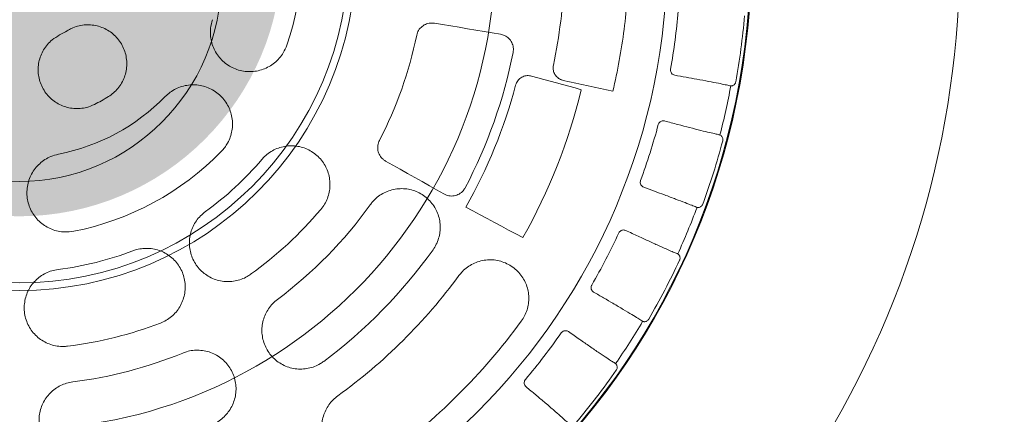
# Model space of a CAD drawing. Header units: centimetres. Extents: x -9388 to 91680, y -1419244 to 50347.
# Tile 160 of 183: x 45138 to 45329, y -689588 to -689512. Entities that reach past the tile are written whole.
import ezdxf

# ---------------------------------------------------------------- set-up
doc = ezdxf.new("R2010")
doc.units = ezdxf.units.CM
doc.linetypes.add('CENTER', pattern=[2, 1.25, -0.25, 0.25, -0.25])
doc.layers.add('! wpusty dachowe_Nr_pióra__1', color=7, linetype='Continuous', lineweight=13)
doc.layers.add('Q_podkład', color=8, linetype='Continuous', lineweight=9)
doc.layers.add('Q_kd_pion', color=7, linetype='CENTER', lineweight=35, true_color=0x34cc00)
doc.layers.add('Q_kd_wpusty', color=7, linetype='Continuous', lineweight=15, true_color=0x009901)

# ---------------------------------------------------------------- blocks, each defined once
blk = doc.blocks.new('PAB.02_RZUT DACHU')
at = {"layer": '! wpusty dachowe_Nr_pióra__1', "color": 8, "linetype": 'Continuous'}
for centre, radius in [((45137.87, -709499.06), 92.35), ((45137.87, -709499.06), 63.93), ((45137.87, -709504.11), 39.2)]:
    blk.add_circle(centre, radius, dxfattribs=at)
blk.add_arc((45137.87, -709499.06), 142.08, 270, 90, dxfattribs=at)
blk = doc.blocks.new('A$C674D9795')
at = {"layer": 'Q_kd_wpusty', "linetype": 'Continuous'}
for p, q in [((8.217, -1.375), (8.057, -1.348)), ((8.217, -1.375), (8.057, -1.348)), ((8.378, -1.402), (8.217, -1.375)), ((8.378, -1.402), (8.217, -1.375)), ((8.538, -1.429), (8.378, -1.402)), ((8.538, -1.429), (8.378, -1.402)), ((8.699, -1.456), (8.538, -1.429)), ((8.699, -1.456), (8.538, -1.429)), ((8.859, -1.483), (8.699, -1.456)), ((8.859, -1.483), (8.699, -1.456)), ((9.019, -1.51), (8.859, -1.483)), ((9.019, -1.51), (8.859, -1.483)), ((9.179, -1.536), (9.019, -1.51)), ((9.179, -1.536), (9.019, -1.51)), ((9.339, -1.563), (9.179, -1.536)), ((9.339, -1.563), (9.179, -1.536)), ((9.941, -2.374), (10.062, -2.408)), ((9.941, -2.374), (10.062, -2.408)), ((10.062, -2.408), (10.182, -2.441)), ((10.062, -2.408), (10.182, -2.441)), ((10.182, -2.441), (10.303, -2.474)), ((10.182, -2.441), (10.303, -2.474)), ((10.303, -2.474), (10.423, -2.507)), ((10.303, -2.474), (10.423, -2.507)), ((10.677, -2.486), (10.557, -2.46)), ((10.677, -2.486), (10.557, -2.46)), ((10.423, -2.507), (10.544, -2.54)), ((10.423, -2.507), (10.544, -2.54)), ((10.544, -2.54), (10.664, -2.573)), ((10.544, -2.54), (10.664, -2.573)), ((10.664, -2.573), (10.784, -2.606)), ((10.664, -2.573), (10.784, -2.606)), ((10.798, -2.513), (10.677, -2.486)), ((10.798, -2.513), (10.677, -2.486)), ((10.784, -2.606), (10.904, -2.639)), ((10.784, -2.606), (10.904, -2.639)), ((10.918, -2.539), (10.798, -2.513)), ((10.918, -2.539), (10.798, -2.513)), ((11.038, -2.565), (10.918, -2.539)), ((11.038, -2.565), (10.918, -2.539)), ((11.158, -2.592), (11.038, -2.565)), ((11.158, -2.592), (11.038, -2.565)), ((11.278, -2.618), (11.158, -2.592)), ((11.278, -2.618), (11.158, -2.592)), ((11.398, -2.645), (11.278, -2.618)), ((11.398, -2.645), (11.278, -2.618)), ((11.518, -2.671), (11.398, -2.645)), ((11.518, -2.671), (11.398, -2.645)), ((7.109, -4.023), (7.251, -4.103)), ((7.109, -4.023), (7.251, -4.103)), ((7.251, -4.103), (7.393, -4.183)), ((7.251, -4.103), (7.393, -4.183)), ((7.393, -4.183), (7.535, -4.263)), ((7.393, -4.183), (7.535, -4.263)), ((7.535, -4.263), (7.676, -4.343)), ((7.535, -4.263), (7.676, -4.343)), ((7.676, -4.343), (7.818, -4.423)), ((7.676, -4.343), (7.818, -4.423)), ((7.818, -4.423), (7.959, -4.503)), ((7.818, -4.423), (7.959, -4.503)), ((7.959, -4.503), (8.1, -4.583)), ((7.959, -4.503), (8.1, -4.583)), ((8.1, -4.583), (8.242, -4.663)), ((8.1, -4.583), (8.242, -4.663)), ((8.805, -4.992), (8.666, -4.918)), ((8.805, -4.992), (8.666, -4.918)), ((8.943, -5.066), (8.805, -4.992)), ((8.943, -5.066), (8.805, -4.992)), ((9.082, -5.141), (8.943, -5.066)), ((9.082, -5.141), (8.943, -5.066)), ((9.22, -5.215), (9.082, -5.141)), ((9.22, -5.215), (9.082, -5.141)), ((9.358, -5.289), (9.22, -5.215)), ((9.358, -5.289), (9.22, -5.215)), ((9.497, -5.363), (9.358, -5.289)), ((9.497, -5.363), (9.358, -5.289)), ((9.635, -5.436), (9.497, -5.363)), ((9.635, -5.436), (9.497, -5.363)), ((9.773, -5.51), (9.635, -5.436)), ((9.773, -5.51), (9.635, -5.436))]:
    blk.add_line(p, q, dxfattribs=at)
for radius in [25, 25, 14.191, 14.191, 12.574, 12.574]:
    blk.add_circle((0, 0), radius, dxfattribs=at)
for radius, start, end in [(18.25, 326.7512, 33.2488), (18.25, 326.7512, 33.2488), (5.49, 341.1563, 15.6079), (5.49, 341.1563, 15.6079), (10.588, 348.2071, 357.5676), (10.588, 348.2071, 357.5676), (12.835, 349.9408, 355.0239), (12.835, 349.9408, 355.0239), (14.124, 349.8629, 355.1018), (14.124, 349.8629, 355.1018), (1.764, 296.5352, 302.0501), (1.764, 296.5352, 302.0501), (7.874, 332.6018, 348.3952), (7.874, 332.6018, 348.3952), (9.774, 332.3131, 348.6839), (9.774, 332.3131, 348.6839), (9.964, 330.4251, 345.1635), (9.964, 330.4251, 345.1635), (11.219, 330.5837, 346.3934), (11.219, 330.5837, 346.3934), (14.042, 345.4941, 349.4706), (14.042, 345.494, 349.4707), (14.042, 345.4941, 349.4706), (14.042, 345.494, 349.4707), (3.966, 281.1563, 315.6079), (3.966, 281.1563, 315.6079), (3.271, 296.5352, 302.0501), (3.271, 296.5352, 302.0501), (12.835, 339.9408, 345.0239), (12.835, 339.9408, 345.0239), (14.124, 339.8629, 345.1018), (14.124, 339.8629, 345.1018), (5.49, 281.1563, 315.6079), (5.49, 281.1563, 315.6079), (6.174, 305.836, 319.7077), (6.174, 305.836, 319.7077), (7.674, 305.836, 319.7077), (7.674, 305.836, 319.7077), (8.374, 306.7606, 324.4132), (8.374, 306.7606, 324.4132), (14.042, 335.4941, 339.4706), (14.042, 335.494, 339.4707), (14.042, 335.4941, 339.4706), (14.042, 335.494, 339.4707), (12.835, 329.9408, 335.0239), (12.835, 329.9408, 335.0239), (6.174, 277.059, 290.9308), (6.174, 277.059, 290.9308), (9.874, 306.7606, 324.4132), (9.874, 306.7606, 324.4132), (14.124, 329.8629, 335.1018), (14.124, 329.8629, 335.1018), (10.574, 305.7909, 323.7909), (10.574, 305.7909, 323.7909), (7.674, 277.059, 290.9308), (7.674, 277.059, 290.9308), (12.074, 305.7909, 323.7909), (12.074, 305.7909, 323.7909), (14.042, 325.4941, 329.4706), (14.042, 325.4941, 329.4706), (14.042, 325.494, 329.4707), (14.042, 325.494, 329.4707), (12.835, 319.9408, 325.0239), (12.835, 319.9408, 325.0239), (8.374, 277.1642, 292.2791), (8.374, 277.1642, 292.2791), (14.124, 319.8629, 325.1018), (14.124, 319.8629, 325.1018)]:
    blk.add_arc((0, 0), radius, start, end, dxfattribs=at)
for points, knots in [([(11.825, -0.251), (11.818, -0.454), (11.803, -0.861), (11.74, -1.469), (11.649, -2.074), (11.562, -2.472), (11.518, -2.671)], [0, 0, 0, 0, 0.249583, 0.499856, 0.749582, 1, 1, 1, 1]), ([(11.825, -0.251), (11.818, -0.454), (11.803, -0.861), (11.74, -1.469), (11.649, -2.074), (11.562, -2.472), (11.518, -2.671)], [0, 0, 0, 0, 0.249583, 0.499856, 0.749582, 1, 1, 1, 1]), ([(3.753, -1.281), (3.738, -1.335), (3.712, -1.431), (3.711, -1.574), (3.728, -1.701), (3.768, -1.823), (3.827, -1.937), (3.905, -2.039), (3.999, -2.128), (4.107, -2.199), (4.225, -2.251), (4.351, -2.283), (4.48, -2.293), (4.609, -2.281), (4.734, -2.248), (4.852, -2.193), (4.959, -2.121), (5.051, -2.03), (5.137, -1.916), (5.175, -1.825), (5.196, -1.773)], [0, 0, 0, 0, 0.070347, 0.123695, 0.177043, 0.230472, 0.283902, 0.337549, 0.391196, 0.445084, 0.498972, 0.553021, 0.60707, 0.661127, 0.715183, 0.769091, 0.822998, 0.876664, 0.93033, 1, 1, 1, 1]), ([(3.753, -1.281), (3.738, -1.335), (3.712, -1.431), (3.711, -1.574), (3.728, -1.701), (3.768, -1.823), (3.827, -1.937), (3.905, -2.039), (3.999, -2.128), (4.107, -2.199), (4.225, -2.251), (4.351, -2.283), (4.48, -2.293), (4.609, -2.281), (4.734, -2.248), (4.852, -2.193), (4.959, -2.121), (5.051, -2.03), (5.137, -1.916), (5.175, -1.825), (5.196, -1.773)], [0, 0, 0, 0, 0.070347, 0.123695, 0.177043, 0.230472, 0.283902, 0.337549, 0.391196, 0.445084, 0.498972, 0.553021, 0.60707, 0.661127, 0.715183, 0.769091, 0.822998, 0.876664, 0.93033, 1, 1, 1, 1]), ([(1.736, -2.773), (1.769, -2.75), (1.835, -2.704), (1.921, -2.615), (1.992, -2.512), (2.046, -2.397), (2.08, -2.274), (2.093, -2.147), (2.085, -2.02), (2.055, -1.896), (2.005, -1.779), (1.935, -1.671), (1.849, -1.577), (1.748, -1.499), (1.635, -1.439), (1.514, -1.398), (1.388, -1.379), (1.26, -1.38), (1.135, -1.404), (1.026, -1.443), (0.963, -1.48), (0.936, -1.495)], [0, 0, 0, 0, 0.050947, 0.101895, 0.155485, 0.209076, 0.262707, 0.316338, 0.370036, 0.423734, 0.477497, 0.531259, 0.585056, 0.638852, 0.692636, 0.74642, 0.800151, 0.853883, 0.907544, 0.961206, 1, 1, 1, 1]), ([(1.736, -2.773), (1.769, -2.75), (1.835, -2.704), (1.921, -2.615), (1.992, -2.512), (2.046, -2.397), (2.08, -2.274), (2.093, -2.147), (2.085, -2.02), (2.055, -1.896), (2.005, -1.779), (1.935, -1.671), (1.849, -1.577), (1.748, -1.499), (1.635, -1.439), (1.514, -1.398), (1.388, -1.379), (1.26, -1.38), (1.135, -1.404), (1.026, -1.443), (0.963, -1.48), (0.936, -1.495)], [0, 0, 0, 0, 0.050947, 0.101895, 0.155485, 0.209076, 0.262707, 0.316338, 0.370036, 0.423734, 0.477497, 0.531259, 0.585056, 0.638852, 0.692636, 0.74642, 0.800151, 0.853883, 0.907544, 0.961206, 1, 1, 1, 1]), ([(8.057, -1.348), (8.022, -1.346), (7.954, -1.342), (7.856, -1.379), (7.776, -1.444), (7.73, -1.518), (7.717, -1.567), (7.713, -1.584)], [0, 0, 0, 0, 0.223576, 0.447253, 0.669327, 0.888364, 1, 1, 1, 1]), ([(8.057, -1.348), (8.022, -1.346), (7.954, -1.342), (7.856, -1.379), (7.776, -1.444), (7.73, -1.518), (7.717, -1.567), (7.713, -1.584)], [0, 0, 0, 0, 0.223576, 0.447253, 0.669327, 0.888364, 1, 1, 1, 1]), ([(0.788, -1.578), (0.737, -1.608), (0.65, -1.659), (0.549, -1.761), (0.474, -1.864), (0.419, -1.979), (0.383, -2.101), (0.368, -2.228), (0.374, -2.355), (0.403, -2.48), (0.451, -2.598), (0.519, -2.706), (0.603, -2.802), (0.703, -2.881), (0.815, -2.944), (0.935, -2.986), (1.061, -3.007), (1.189, -3.007), (1.325, -2.985), (1.413, -2.948), (1.462, -2.927)], [0, 0, 0, 0, 0.073947, 0.127542, 0.181138, 0.234763, 0.288389, 0.342076, 0.395764, 0.44952, 0.503275, 0.557075, 0.610874, 0.664675, 0.718474, 0.772231, 0.825987, 0.879675, 0.933363, 1, 1, 1, 1]), ([(0.788, -1.578), (0.737, -1.608), (0.65, -1.659), (0.549, -1.761), (0.474, -1.864), (0.419, -1.979), (0.383, -2.101), (0.368, -2.228), (0.374, -2.355), (0.403, -2.48), (0.451, -2.598), (0.519, -2.706), (0.603, -2.802), (0.703, -2.881), (0.815, -2.944), (0.935, -2.986), (1.061, -3.007), (1.189, -3.007), (1.325, -2.985), (1.413, -2.948), (1.462, -2.927)], [0, 0, 0, 0, 0.073947, 0.127542, 0.181138, 0.234763, 0.288389, 0.342076, 0.395764, 0.44952, 0.503275, 0.557075, 0.610874, 0.664675, 0.718474, 0.772231, 0.825987, 0.879675, 0.933363, 1, 1, 1, 1]), ([(9.584, -1.918), (9.587, -1.885), (9.594, -1.818), (9.562, -1.721), (9.503, -1.64), (9.425, -1.585), (9.366, -1.57), (9.339, -1.563)], [0, 0, 0, 0, 0.205437, 0.410855, 0.617997, 0.828861, 1, 1, 1, 1]), ([(9.584, -1.918), (9.587, -1.885), (9.594, -1.818), (9.562, -1.721), (9.503, -1.64), (9.425, -1.585), (9.366, -1.57), (9.339, -1.563)], [0, 0, 0, 0, 0.205437, 0.410855, 0.617997, 0.828861, 1, 1, 1, 1]), ([(10.557, -2.46), (10.538, -2.454), (10.492, -2.441), (10.43, -2.395), (10.381, -2.327), (10.356, -2.247), (10.362, -2.192), (10.365, -2.164)], [0, 0, 0, 0, 0.154185, 0.370658, 0.581892, 0.790908, 1, 1, 1, 1]), ([(10.557, -2.46), (10.538, -2.454), (10.492, -2.441), (10.43, -2.395), (10.381, -2.327), (10.356, -2.247), (10.362, -2.192), (10.365, -2.164)], [0, 0, 0, 0, 0.154185, 0.370658, 0.581892, 0.790908, 1, 1, 1, 1]), ([(12.719, -2.359), (12.707, -2.355), (12.684, -2.349), (12.656, -2.323), (12.639, -2.291), (12.635, -2.262), (12.637, -2.246), (12.638, -2.242)], [0, 0, 0, 0, 0.240565, 0.481598, 0.708704, 0.916759, 1, 1, 1, 1]), ([(12.719, -2.359), (12.707, -2.355), (12.684, -2.349), (12.656, -2.323), (12.639, -2.291), (12.635, -2.262), (12.637, -2.246), (12.638, -2.242)], [0, 0, 0, 0, 0.240565, 0.481598, 0.708704, 0.916759, 1, 1, 1, 1]), ([(9.632, -2.551), (9.638, -2.535), (9.652, -2.492), (9.698, -2.431), (9.77, -2.383), (9.856, -2.36), (9.912, -2.37), (9.941, -2.374)], [0, 0, 0, 0, 0.129691, 0.342093, 0.5596, 0.779847, 1, 1, 1, 1]), ([(9.632, -2.551), (9.638, -2.535), (9.652, -2.492), (9.698, -2.431), (9.77, -2.383), (9.856, -2.36), (9.912, -2.37), (9.941, -2.374)], [0, 0, 0, 0, 0.129691, 0.342093, 0.5596, 0.779847, 1, 1, 1, 1]), ([(12.719, -2.359), (12.793, -2.372), (12.944, -2.398), (13.166, -2.439), (13.383, -2.479), (13.568, -2.515), (13.709, -2.544), (13.76, -2.556), (13.786, -2.562)], [0, 0, 0, 0, 0.140134, 0.282661, 0.463416, 0.649414, 0.822419, 1, 1, 1, 1]), ([(12.719, -2.359), (12.793, -2.372), (12.944, -2.398), (13.166, -2.439), (13.383, -2.479), (13.568, -2.515), (13.709, -2.544), (13.76, -2.556), (13.786, -2.562)], [0, 0, 0, 0, 0.140134, 0.282661, 0.463416, 0.649414, 0.822419, 1, 1, 1, 1]), ([(3.923, -3.841), (3.968, -3.788), (4.04, -3.702), (4.101, -3.559), (4.134, -3.435), (4.144, -3.307), (4.134, -3.179), (4.101, -3.054), (4.049, -2.937), (3.977, -2.829), (3.888, -2.735), (3.784, -2.658), (3.669, -2.599), (3.545, -2.56), (3.416, -2.542), (3.287, -2.547), (3.16, -2.573), (3.04, -2.621), (2.928, -2.687), (2.865, -2.745), (2.834, -2.774)], [0, 0, 0, 0, 0.086179, 0.139515, 0.192852, 0.246309, 0.299768, 0.353455, 0.407143, 0.461066, 0.51499, 0.569054, 0.623117, 0.677163, 0.731208, 0.785084, 0.83896, 0.892591, 0.946221, 1, 1, 1, 1]), ([(3.923, -3.841), (3.968, -3.788), (4.04, -3.702), (4.101, -3.559), (4.134, -3.435), (4.144, -3.307), (4.134, -3.179), (4.101, -3.054), (4.049, -2.937), (3.977, -2.829), (3.888, -2.735), (3.784, -2.658), (3.669, -2.599), (3.545, -2.56), (3.416, -2.542), (3.287, -2.547), (3.16, -2.573), (3.04, -2.621), (2.928, -2.687), (2.865, -2.745), (2.834, -2.774)], [0, 0, 0, 0, 0.086179, 0.139515, 0.192852, 0.246309, 0.299768, 0.353455, 0.407143, 0.461066, 0.51499, 0.569054, 0.623117, 0.677163, 0.731208, 0.785084, 0.83896, 0.892591, 0.946221, 1, 1, 1, 1]), ([(13.806, -2.566), (13.806, -2.566), (13.805, -2.566), (13.805, -2.566), (13.805, -2.566), (13.806, -2.566), (13.806, -2.566)], [0, 0, 0, 0, 1, 1, 1, 1.000004, 1.000004, 1.000004, 1.000004]), ([(13.806, -2.566), (13.806, -2.566), (13.805, -2.566), (13.805, -2.566), (13.805, -2.566), (13.806, -2.566), (13.806, -2.566)], [0, 0, 0, 0, 1, 1, 1, 1.000004, 1.000004, 1.000004, 1.000004]), ([(13.904, -2.486), (13.901, -2.495), (13.896, -2.515), (13.879, -2.538), (13.858, -2.554), (13.836, -2.563), (13.818, -2.566), (13.809, -2.566), (13.806, -2.566), (13.806, -2.566)], [0, 0, 0, 0, 0.149282, 0.298683, 0.445258, 0.592082, 0.755032, 0.95273, 1, 1, 1, 1]), ([(13.904, -2.486), (13.901, -2.495), (13.896, -2.515), (13.879, -2.538), (13.858, -2.554), (13.836, -2.563), (13.818, -2.566), (13.809, -2.566), (13.806, -2.566), (13.806, -2.566)], [0, 0, 0, 0, 0.149282, 0.298683, 0.445258, 0.592082, 0.755032, 0.95273, 1, 1, 1, 1]), ([(12.399, -3.317), (12.403, -3.307), (12.41, -3.287), (12.432, -3.263), (12.46, -3.247), (12.491, -3.24), (12.512, -3.244), (12.522, -3.245)], [0, 0, 0, 0, 0.193211, 0.386194, 0.585286, 0.798595, 1, 1, 1, 1]), ([(12.399, -3.317), (12.403, -3.307), (12.41, -3.287), (12.432, -3.263), (12.46, -3.247), (12.491, -3.24), (12.512, -3.244), (12.522, -3.245)], [0, 0, 0, 0, 0.193211, 0.386194, 0.585286, 0.798595, 1, 1, 1, 1]), ([(13.575, -3.512), (13.553, -3.508), (13.51, -3.499), (13.394, -3.472), (13.23, -3.431), (13.019, -3.377), (12.781, -3.315), (12.609, -3.269), (12.522, -3.245)], [0, 0, 0, 0, 0.149732, 0.302395, 0.483165, 0.669178, 0.832668, 1, 1, 1, 1]), ([(13.575, -3.512), (13.553, -3.508), (13.51, -3.499), (13.394, -3.472), (13.23, -3.431), (13.019, -3.377), (12.781, -3.315), (12.609, -3.269), (12.522, -3.245)], [0, 0, 0, 0, 0.149732, 0.302395, 0.483165, 0.669178, 0.832668, 1, 1, 1, 1]), ([(6.991, -3.623), (6.978, -3.655), (6.953, -3.717), (6.957, -3.819), (6.992, -3.914), (7.048, -3.983), (7.093, -4.012), (7.109, -4.023)], [0, 0, 0, 0, 0.215982, 0.431965, 0.649293, 0.86951, 1, 1, 1, 1]), ([(6.991, -3.623), (6.978, -3.655), (6.953, -3.717), (6.957, -3.819), (6.992, -3.914), (7.048, -3.983), (7.093, -4.012), (7.109, -4.023)], [0, 0, 0, 0, 0.215982, 0.431965, 0.649293, 0.86951, 1, 1, 1, 1]), ([(13.594, -3.517), (13.598, -3.519), (13.605, -3.521), (13.625, -3.536), (13.641, -3.557), (13.652, -3.583), (13.654, -3.609), (13.651, -3.625), (13.65, -3.631)], [0, 0, 0, 0, 0.258469, 0.44479, 0.600485, 0.756653, 0.90249, 1, 1, 1, 1]), ([(13.594, -3.517), (13.594, -3.517), (13.594, -3.517), (13.594, -3.517), (13.594, -3.517), (13.594, -3.517), (13.594, -3.517)], [0, 0, 0, 0, 1, 1, 1, 1.000004, 1.000004, 1.000004, 1.000004]), ([(13.594, -3.517), (13.598, -3.519), (13.605, -3.521), (13.625, -3.536), (13.641, -3.557), (13.652, -3.583), (13.654, -3.609), (13.651, -3.625), (13.65, -3.631)], [0, 0, 0, 0, 0.258469, 0.44479, 0.600485, 0.756653, 0.90249, 1, 1, 1, 1]), ([(13.594, -3.517), (13.594, -3.517), (13.594, -3.517), (13.594, -3.517), (13.594, -3.517), (13.594, -3.517), (13.594, -3.517)], [0, 0, 0, 0, 1, 1, 1, 1.000004, 1.000004, 1.000004, 1.000004]), ([(5.853, -4.963), (5.879, -4.93), (5.93, -4.863), (5.984, -4.749), (6.02, -4.629), (6.035, -4.504), (6.028, -4.378), (6.001, -4.255), (5.954, -4.138), (5.887, -4.03), (5.803, -3.934), (5.704, -3.854), (5.592, -3.791), (5.471, -3.748), (5.345, -3.727), (5.216, -3.727), (5.09, -3.749), (4.97, -3.791), (4.859, -3.854), (4.772, -3.923), (4.727, -3.973), (4.709, -3.993)], [0, 0, 0, 0, 0.053009, 0.106018, 0.159014, 0.212012, 0.265286, 0.318562, 0.372294, 0.426028, 0.480298, 0.534568, 0.589041, 0.643513, 0.697915, 0.752315, 0.806277, 0.860235, 0.913682, 0.967128, 1, 1, 1, 1]), ([(5.853, -4.963), (5.879, -4.93), (5.93, -4.863), (5.984, -4.749), (6.02, -4.629), (6.035, -4.504), (6.028, -4.378), (6.001, -4.255), (5.954, -4.138), (5.887, -4.03), (5.803, -3.934), (5.704, -3.854), (5.592, -3.791), (5.471, -3.748), (5.345, -3.727), (5.216, -3.727), (5.09, -3.749), (4.97, -3.791), (4.859, -3.854), (4.772, -3.923), (4.727, -3.973), (4.709, -3.993)], [0, 0, 0, 0, 0.053009, 0.106018, 0.159014, 0.212012, 0.265286, 0.318562, 0.372294, 0.426028, 0.480298, 0.534568, 0.589041, 0.643513, 0.697915, 0.752315, 0.806277, 0.860235, 0.913682, 0.967128, 1, 1, 1, 1]), ([(0.767, -3.891), (0.716, -3.904), (0.624, -3.928), (0.502, -3.994), (0.399, -4.072), (0.312, -4.166), (0.241, -4.274), (0.19, -4.391), (0.159, -4.516), (0.149, -4.645), (0.161, -4.774), (0.195, -4.899), (0.249, -5.017), (0.322, -5.123), (0.412, -5.217), (0.517, -5.293), (0.633, -5.351), (0.757, -5.388), (0.901, -5.407), (1.003, -5.394), (1.062, -5.387)], [0, 0, 0, 0, 0.065899, 0.119228, 0.172558, 0.22598, 0.279403, 0.33304, 0.386677, 0.440555, 0.494435, 0.54848, 0.602524, 0.656585, 0.710645, 0.764562, 0.818477, 0.872155, 0.925831, 1, 1, 1, 1]), ([(0.767, -3.891), (0.716, -3.904), (0.624, -3.928), (0.502, -3.994), (0.399, -4.072), (0.312, -4.166), (0.241, -4.274), (0.19, -4.391), (0.159, -4.516), (0.149, -4.645), (0.161, -4.774), (0.195, -4.899), (0.249, -5.017), (0.322, -5.123), (0.412, -5.217), (0.517, -5.293), (0.633, -5.351), (0.757, -5.388), (0.901, -5.407), (1.003, -5.394), (1.062, -5.387)], [0, 0, 0, 0, 0.065899, 0.119228, 0.172558, 0.22598, 0.279403, 0.33304, 0.386677, 0.440555, 0.494435, 0.54848, 0.602524, 0.656585, 0.710645, 0.764562, 0.818477, 0.872155, 0.925831, 1, 1, 1, 1]), ([(8.03, -5.746), (8.053, -5.711), (8.098, -5.641), (8.142, -5.524), (8.168, -5.402), (8.173, -5.277), (8.157, -5.153), (8.121, -5.033), (8.065, -4.92), (7.991, -4.817), (7.899, -4.728), (7.794, -4.655), (7.677, -4.601), (7.552, -4.567), (7.423, -4.556), (7.294, -4.566), (7.17, -4.599), (7.053, -4.651), (6.947, -4.723), (6.867, -4.799), (6.826, -4.853), (6.81, -4.873)], [0, 0, 0, 0, 0.052503, 0.105007, 0.157489, 0.209974, 0.262917, 0.315864, 0.36964, 0.42342, 0.478079, 0.532739, 0.587827, 0.642913, 0.697842, 0.752765, 0.806946, 0.861123, 0.914387, 0.96765, 1, 1, 1, 1]), ([(8.03, -5.746), (8.053, -5.711), (8.098, -5.641), (8.142, -5.524), (8.168, -5.402), (8.173, -5.277), (8.157, -5.153), (8.121, -5.033), (8.065, -4.92), (7.991, -4.817), (7.899, -4.728), (7.794, -4.655), (7.677, -4.601), (7.552, -4.567), (7.423, -4.556), (7.294, -4.566), (7.17, -4.599), (7.053, -4.651), (6.947, -4.723), (6.867, -4.799), (6.826, -4.853), (6.81, -4.873)], [0, 0, 0, 0, 0.052503, 0.105007, 0.157489, 0.209974, 0.262917, 0.315864, 0.36964, 0.42342, 0.478079, 0.532739, 0.587827, 0.642913, 0.697842, 0.752765, 0.806946, 0.861123, 0.914387, 0.96765, 1, 1, 1, 1]), ([(8.242, -4.663), (8.273, -4.677), (8.336, -4.705), (8.442, -4.703), (8.539, -4.669), (8.613, -4.61), (8.643, -4.561), (8.655, -4.541)], [0, 0, 0, 0, 0.215646, 0.431398, 0.645356, 0.855467, 1, 1, 1, 1]), ([(8.242, -4.663), (8.273, -4.677), (8.336, -4.705), (8.442, -4.703), (8.539, -4.669), (8.613, -4.61), (8.643, -4.561), (8.655, -4.541)], [0, 0, 0, 0, 0.215646, 0.431398, 0.645356, 0.855467, 1, 1, 1, 1]), ([(12.116, -4.531), (12.105, -4.526), (12.083, -4.515), (12.06, -4.486), (12.049, -4.451), (12.05, -4.422), (12.055, -4.407), (12.056, -4.402)], [0, 0, 0, 0, 0.240564, 0.481597, 0.708703, 0.916759, 1, 1, 1, 1]), ([(12.116, -4.531), (12.105, -4.526), (12.083, -4.515), (12.06, -4.486), (12.049, -4.451), (12.05, -4.422), (12.055, -4.407), (12.056, -4.402)], [0, 0, 0, 0, 0.240564, 0.481597, 0.708703, 0.916759, 1, 1, 1, 1]), ([(12.116, -4.531), (12.186, -4.557), (12.328, -4.609), (12.539, -4.687), (12.745, -4.764), (12.922, -4.832), (13.058, -4.885), (13.107, -4.906), (13.131, -4.917)], [0, 0, 0, 0, 0.138266, 0.278829, 0.459586, 0.645585, 0.820429, 1, 1, 1, 1]), ([(12.116, -4.531), (12.186, -4.557), (12.328, -4.609), (12.539, -4.687), (12.745, -4.764), (12.922, -4.832), (13.058, -4.885), (13.107, -4.906), (13.131, -4.917)], [0, 0, 0, 0, 0.138266, 0.278829, 0.459586, 0.645585, 0.820429, 1, 1, 1, 1]), ([(13.261, -4.863), (13.257, -4.871), (13.248, -4.889), (13.227, -4.909), (13.204, -4.922), (13.181, -4.927), (13.162, -4.927), (13.153, -4.925), (13.151, -4.925), (13.15, -4.924)], [0, 0, 0, 0, 0.149282, 0.298682, 0.44526, 0.592081, 0.755032, 0.95273, 1, 1, 1, 1]), ([(13.261, -4.863), (13.257, -4.871), (13.248, -4.889), (13.227, -4.909), (13.204, -4.922), (13.181, -4.927), (13.162, -4.927), (13.153, -4.925), (13.151, -4.925), (13.15, -4.924)], [0, 0, 0, 0, 0.149282, 0.298682, 0.44526, 0.592081, 0.755032, 0.95273, 1, 1, 1, 1]), ([(13.15, -4.924), (13.15, -4.924), (13.15, -4.924), (13.15, -4.924), (13.15, -4.924), (13.15, -4.924), (13.15, -4.924)], [0, 0, 0, 0, 1, 1, 1, 1.000004, 1.000004, 1.000004, 1.000004]), ([(13.15, -4.924), (13.15, -4.924), (13.15, -4.924), (13.15, -4.924), (13.15, -4.924), (13.15, -4.924), (13.15, -4.924)], [0, 0, 0, 0, 1, 1, 1, 1.000004, 1.000004, 1.000004, 1.000004]), ([(3.615, -5.005), (3.582, -5.032), (3.517, -5.084), (3.437, -5.181), (3.373, -5.29), (3.329, -5.408), (3.305, -5.531), (3.302, -5.657), (3.32, -5.782), (3.358, -5.903), (3.417, -6.016), (3.494, -6.118), (3.588, -6.205), (3.695, -6.276), (3.813, -6.327), (3.937, -6.358), (4.065, -6.367), (4.192, -6.354), (4.314, -6.32), (4.415, -6.274), (4.471, -6.236), (4.493, -6.221)], [0, 0, 0, 0, 0.053012, 0.106024, 0.159023, 0.212025, 0.265299, 0.318576, 0.372304, 0.426034, 0.4803, 0.534565, 0.589038, 0.643509, 0.697915, 0.752318, 0.806283, 0.860247, 0.913695, 0.967142, 1, 1, 1, 1]), ([(3.615, -5.005), (3.582, -5.032), (3.517, -5.084), (3.437, -5.181), (3.373, -5.29), (3.329, -5.408), (3.305, -5.531), (3.302, -5.657), (3.32, -5.782), (3.358, -5.903), (3.417, -6.016), (3.494, -6.118), (3.588, -6.205), (3.695, -6.276), (3.813, -6.327), (3.937, -6.358), (4.065, -6.367), (4.192, -6.354), (4.314, -6.32), (4.415, -6.274), (4.471, -6.236), (4.493, -6.221)], [0, 0, 0, 0, 0.053012, 0.106024, 0.159023, 0.212025, 0.265299, 0.318576, 0.372304, 0.426034, 0.4803, 0.534565, 0.589038, 0.643509, 0.697915, 0.752318, 0.806283, 0.860247, 0.913695, 0.967142, 1, 1, 1, 1]), ([(11.635, -5.419), (11.64, -5.41), (11.651, -5.392), (11.677, -5.372), (11.707, -5.361), (11.739, -5.36), (11.758, -5.367), (11.768, -5.37)], [0, 0, 0, 0, 0.19321, 0.386195, 0.585282, 0.798597, 1, 1, 1, 1]), ([(11.635, -5.419), (11.64, -5.41), (11.651, -5.392), (11.677, -5.372), (11.707, -5.361), (11.739, -5.36), (11.758, -5.367), (11.768, -5.37)], [0, 0, 0, 0, 0.19321, 0.386195, 0.585282, 0.798597, 1, 1, 1, 1]), ([(12.759, -5.816), (12.738, -5.808), (12.697, -5.792), (12.587, -5.745), (12.433, -5.676), (12.235, -5.586), (12.012, -5.484), (11.85, -5.408), (11.768, -5.37)], [0, 0, 0, 0, 0.149732, 0.302395, 0.483165, 0.669178, 0.832668, 1, 1, 1, 1]), ([(12.759, -5.816), (12.738, -5.808), (12.697, -5.792), (12.587, -5.745), (12.433, -5.676), (12.235, -5.586), (12.012, -5.484), (11.85, -5.408), (11.768, -5.37)], [0, 0, 0, 0, 0.149732, 0.302395, 0.483165, 0.669178, 0.832668, 1, 1, 1, 1]), ([(2.742, -7.168), (2.78, -7.151), (2.857, -7.117), (2.959, -7.043), (3.048, -6.955), (3.121, -6.852), (3.176, -6.739), (3.212, -6.618), (3.227, -6.493), (3.22, -6.366), (3.193, -6.242), (3.144, -6.123), (3.076, -6.015), (2.991, -5.919), (2.89, -5.839), (2.778, -5.778), (2.657, -5.736), (2.531, -5.716), (2.404, -5.717), (2.294, -5.736), (2.23, -5.758), (2.206, -5.767)], [0, 0, 0, 0, 0.053008, 0.106018, 0.159014, 0.212012, 0.265286, 0.318562, 0.372294, 0.426028, 0.480298, 0.534568, 0.589041, 0.643513, 0.697916, 0.752315, 0.806277, 0.860235, 0.913682, 0.967128, 1, 1, 1, 1]), ([(2.742, -7.168), (2.78, -7.151), (2.857, -7.117), (2.959, -7.043), (3.048, -6.955), (3.121, -6.852), (3.176, -6.739), (3.212, -6.618), (3.227, -6.493), (3.22, -6.366), (3.193, -6.242), (3.144, -6.123), (3.076, -6.015), (2.991, -5.919), (2.89, -5.839), (2.778, -5.778), (2.657, -5.736), (2.531, -5.716), (2.404, -5.717), (2.294, -5.736), (2.23, -5.758), (2.206, -5.767)], [0, 0, 0, 0, 0.053008, 0.106018, 0.159014, 0.212012, 0.265286, 0.318562, 0.372294, 0.426028, 0.480298, 0.534568, 0.589041, 0.643513, 0.697916, 0.752315, 0.806277, 0.860235, 0.913682, 0.967128, 1, 1, 1, 1]), ([(12.777, -5.824), (12.781, -5.827), (12.787, -5.83), (12.804, -5.848), (12.816, -5.871), (12.822, -5.899), (12.82, -5.926), (12.814, -5.94), (12.812, -5.946)], [0, 0, 0, 0, 0.258467, 0.444788, 0.600486, 0.756654, 0.90249, 1, 1, 1, 1]), ([(12.777, -5.824), (12.777, -5.824), (12.777, -5.824), (12.777, -5.824), (12.777, -5.824), (12.777, -5.824), (12.777, -5.824)], [0, 0, 0, 0, 1, 1, 1, 1.000004, 1.000004, 1.000004, 1.000004]), ([(12.777, -5.824), (12.781, -5.827), (12.787, -5.83), (12.804, -5.848), (12.816, -5.871), (12.822, -5.899), (12.82, -5.926), (12.814, -5.94), (12.812, -5.946)], [0, 0, 0, 0, 0.258467, 0.444788, 0.600486, 0.756654, 0.90249, 1, 1, 1, 1]), ([(12.777, -5.824), (12.777, -5.824), (12.777, -5.824), (12.777, -5.824), (12.777, -5.824), (12.777, -5.824), (12.777, -5.824)], [0, 0, 0, 0, 1, 1, 1, 1.000004, 1.000004, 1.000004, 1.000004]), ([(9.742, -7.133), (9.765, -7.098), (9.81, -7.029), (9.856, -6.913), (9.883, -6.793), (9.89, -6.669), (9.877, -6.546), (9.843, -6.426), (9.79, -6.313), (9.717, -6.209), (9.628, -6.118), (9.523, -6.042), (9.406, -5.986), (9.28, -5.949), (9.15, -5.936), (9.02, -5.945), (8.894, -5.976), (8.776, -6.028), (8.67, -6.099), (8.589, -6.173), (8.547, -6.227), (8.532, -6.246)], [0, 0, 0, 0, 0.05185, 0.103702, 0.155521, 0.207345, 0.259848, 0.312358, 0.366177, 0.420001, 0.475159, 0.530318, 0.586198, 0.642074, 0.69771, 0.753339, 0.807817, 0.862288, 0.91532, 0.968349, 1, 1, 1, 1]), ([(9.742, -7.133), (9.765, -7.098), (9.81, -7.029), (9.856, -6.913), (9.883, -6.793), (9.89, -6.669), (9.877, -6.546), (9.843, -6.426), (9.79, -6.313), (9.717, -6.209), (9.628, -6.118), (9.523, -6.042), (9.406, -5.986), (9.28, -5.949), (9.15, -5.936), (9.02, -5.945), (8.894, -5.976), (8.776, -6.028), (8.67, -6.099), (8.589, -6.173), (8.547, -6.227), (8.532, -6.246)], [0, 0, 0, 0, 0.05185, 0.103702, 0.155521, 0.207345, 0.259848, 0.312358, 0.366177, 0.420001, 0.475159, 0.530318, 0.586198, 0.642074, 0.69771, 0.753339, 0.807817, 0.862288, 0.91532, 0.968349, 1, 1, 1, 1]), ([(0.759, -6.127), (0.717, -6.135), (0.635, -6.149), (0.518, -6.196), (0.41, -6.261), (0.315, -6.342), (0.234, -6.439), (0.17, -6.548), (0.126, -6.666), (0.102, -6.791), (0.099, -6.918), (0.117, -7.045), (0.157, -7.166), (0.217, -7.28), (0.296, -7.381), (0.39, -7.468), (0.498, -7.537), (0.615, -7.587), (0.739, -7.616), (0.849, -7.625), (0.917, -7.618), (0.943, -7.616)], [0, 0, 0, 0, 0.053012, 0.106024, 0.159023, 0.212025, 0.265299, 0.318576, 0.372304, 0.426034, 0.4803, 0.534566, 0.589038, 0.643509, 0.697915, 0.752318, 0.806284, 0.860247, 0.913695, 0.967142, 1, 1, 1, 1]), ([(0.759, -6.127), (0.717, -6.135), (0.635, -6.149), (0.518, -6.196), (0.41, -6.261), (0.315, -6.342), (0.234, -6.439), (0.17, -6.548), (0.126, -6.666), (0.102, -6.791), (0.099, -6.918), (0.117, -7.045), (0.157, -7.166), (0.217, -7.28), (0.296, -7.381), (0.39, -7.468), (0.498, -7.537), (0.615, -7.587), (0.739, -7.616), (0.849, -7.625), (0.917, -7.618), (0.943, -7.616)], [0, 0, 0, 0, 0.053012, 0.106024, 0.159023, 0.212025, 0.265299, 0.318576, 0.372304, 0.426034, 0.4803, 0.534566, 0.589038, 0.643509, 0.697915, 0.752318, 0.806284, 0.860247, 0.913695, 0.967142, 1, 1, 1, 1]), ([(11.145, -6.566), (11.135, -6.559), (11.116, -6.545), (11.098, -6.512), (11.093, -6.476), (11.099, -6.447), (11.107, -6.433), (11.109, -6.429)], [0, 0, 0, 0, 0.240565, 0.481595, 0.708702, 0.916758, 1, 1, 1, 1]), ([(11.145, -6.566), (11.135, -6.559), (11.116, -6.545), (11.098, -6.512), (11.093, -6.476), (11.099, -6.447), (11.107, -6.433), (11.109, -6.429)], [0, 0, 0, 0, 0.240565, 0.481595, 0.708702, 0.916758, 1, 1, 1, 1]), ([(11.145, -6.566), (11.211, -6.604), (11.343, -6.681), (11.539, -6.795), (11.728, -6.907), (11.89, -7.004), (12.012, -7.079), (12.056, -7.108), (12.078, -7.123)], [0, 0, 0, 0, 0.140528, 0.283471, 0.464226, 0.650223, 0.82284, 1, 1, 1, 1]), ([(11.145, -6.566), (11.211, -6.604), (11.343, -6.681), (11.539, -6.795), (11.728, -6.907), (11.89, -7.004), (12.012, -7.079), (12.056, -7.108), (12.078, -7.123)], [0, 0, 0, 0, 0.140528, 0.283471, 0.464226, 0.650223, 0.82284, 1, 1, 1, 1]), ([(5.012, -6.709), (4.98, -6.735), (4.915, -6.788), (4.837, -6.887), (4.776, -6.995), (4.733, -7.113), (4.711, -7.236), (4.709, -7.361), (4.728, -7.485), (4.768, -7.606), (4.828, -7.718), (4.906, -7.82), (5.001, -7.907), (5.11, -7.977), (5.229, -8.027), (5.355, -8.056), (5.484, -8.063), (5.611, -8.048), (5.733, -8.012), (5.833, -7.964), (5.888, -7.925), (5.909, -7.911)], [0, 0, 0, 0, 0.05251, 0.105021, 0.15751, 0.210003, 0.262947, 0.315894, 0.369663, 0.423434, 0.478083, 0.532733, 0.587819, 0.642903, 0.697838, 0.75277, 0.806961, 0.861149, 0.914417, 0.967682, 1, 1, 1, 1]), ([(5.012, -6.709), (4.98, -6.735), (4.915, -6.788), (4.837, -6.887), (4.776, -6.995), (4.733, -7.113), (4.711, -7.236), (4.709, -7.361), (4.728, -7.485), (4.768, -7.606), (4.828, -7.718), (4.906, -7.82), (5.001, -7.907), (5.11, -7.977), (5.229, -8.027), (5.355, -8.056), (5.484, -8.063), (5.611, -8.048), (5.733, -8.012), (5.833, -7.964), (5.888, -7.925), (5.909, -7.911)], [0, 0, 0, 0, 0.05251, 0.105021, 0.15751, 0.210003, 0.262947, 0.315894, 0.369663, 0.423434, 0.478083, 0.532733, 0.587819, 0.642903, 0.697838, 0.75277, 0.806961, 0.861149, 0.914417, 0.967682, 1, 1, 1, 1]), ([(12.215, -7.091), (12.209, -7.1), (12.198, -7.116), (12.174, -7.132), (12.148, -7.14), (12.125, -7.141), (12.107, -7.138), (12.098, -7.134), (12.096, -7.133), (12.095, -7.133)], [0, 0, 0, 0, 0.14928, 0.298682, 0.445259, 0.59208, 0.755032, 0.952729, 1, 1, 1, 1]), ([(12.215, -7.091), (12.209, -7.1), (12.198, -7.116), (12.174, -7.132), (12.148, -7.14), (12.125, -7.141), (12.107, -7.138), (12.098, -7.134), (12.096, -7.133), (12.095, -7.133)], [0, 0, 0, 0, 0.14928, 0.298682, 0.445259, 0.59208, 0.755032, 0.952729, 1, 1, 1, 1]), ([(12.095, -7.133), (12.095, -7.133), (12.095, -7.133), (12.095, -7.133), (12.095, -7.133), (12.095, -7.133), (12.095, -7.133)], [0, 0, 0, 0, 1, 1, 1, 1.000004, 1.000004, 1.000004, 1.000004]), ([(12.095, -7.133), (12.095, -7.133), (12.095, -7.133), (12.095, -7.133), (12.095, -7.133), (12.095, -7.133), (12.095, -7.133)], [0, 0, 0, 0, 1, 1, 1, 1.000004, 1.000004, 1.000004, 1.000004]), ([(10.517, -7.357), (10.524, -7.349), (10.538, -7.333), (10.567, -7.318), (10.598, -7.313), (10.63, -7.317), (10.648, -7.327), (10.657, -7.332)], [0, 0, 0, 0, 0.193208, 0.386197, 0.585283, 0.798592, 1, 1, 1, 1]), ([(10.517, -7.357), (10.524, -7.349), (10.538, -7.333), (10.567, -7.318), (10.598, -7.313), (10.63, -7.317), (10.648, -7.327), (10.657, -7.332)], [0, 0, 0, 0, 0.193208, 0.386197, 0.585283, 0.798592, 1, 1, 1, 1]), ([(11.555, -7.943), (11.536, -7.932), (11.499, -7.909), (11.399, -7.843), (11.258, -7.749), (11.079, -7.626), (10.877, -7.486), (10.731, -7.384), (10.657, -7.332)], [0, 0, 0, 0, 0.149732, 0.302395, 0.483165, 0.669178, 0.832668, 1, 1, 1, 1]), ([(11.555, -7.943), (11.536, -7.932), (11.499, -7.909), (11.399, -7.843), (11.258, -7.749), (11.079, -7.626), (10.877, -7.486), (10.731, -7.384), (10.657, -7.332)], [0, 0, 0, 0, 0.149732, 0.302395, 0.483165, 0.669178, 0.832668, 1, 1, 1, 1]), ([(3.743, -9.137), (3.781, -9.119), (3.857, -9.084), (3.957, -9.009), (4.043, -8.919), (4.114, -8.816), (4.166, -8.702), (4.2, -8.581), (4.212, -8.456), (4.204, -8.329), (4.174, -8.206), (4.124, -8.087), (4.053, -7.98), (3.966, -7.885), (3.862, -7.806), (3.748, -7.747), (3.625, -7.708), (3.498, -7.69), (3.371, -7.695), (3.262, -7.716), (3.199, -7.74), (3.175, -7.749)], [0, 0, 0, 0, 0.052503, 0.105007, 0.157489, 0.209974, 0.262917, 0.315864, 0.36964, 0.42342, 0.478079, 0.532739, 0.587827, 0.642913, 0.697842, 0.752765, 0.806946, 0.861123, 0.914388, 0.96765, 1, 1, 1, 1]), ([(3.743, -9.137), (3.781, -9.119), (3.857, -9.084), (3.957, -9.009), (4.043, -8.919), (4.114, -8.816), (4.166, -8.702), (4.2, -8.581), (4.212, -8.456), (4.204, -8.329), (4.174, -8.206), (4.124, -8.087), (4.053, -7.98), (3.966, -7.885), (3.862, -7.806), (3.748, -7.747), (3.625, -7.708), (3.498, -7.69), (3.371, -7.695), (3.262, -7.716), (3.199, -7.74), (3.175, -7.749)], [0, 0, 0, 0, 0.052503, 0.105007, 0.157489, 0.209974, 0.262917, 0.315864, 0.36964, 0.42342, 0.478079, 0.532739, 0.587827, 0.642913, 0.697842, 0.752765, 0.806946, 0.861123, 0.914388, 0.96765, 1, 1, 1, 1]), ([(11.571, -7.954), (11.571, -7.955), (11.572, -7.955), (11.572, -7.955), (11.572, -7.955), (11.571, -7.954), (11.571, -7.954)], [0, 0, 0, 0, 1, 1, 1, 1.000004, 1.000004, 1.000004, 1.000004]), ([(11.571, -7.954), (11.571, -7.955), (11.572, -7.955), (11.572, -7.955), (11.572, -7.955), (11.571, -7.954), (11.571, -7.954)], [0, 0, 0, 0, 1, 1, 1, 1.000004, 1.000004, 1.000004, 1.000004]), ([(11.572, -7.955), (11.575, -7.957), (11.58, -7.962), (11.594, -7.982), (11.602, -8.008), (11.603, -8.036), (11.596, -8.062), (11.588, -8.075), (11.584, -8.081)], [0, 0, 0, 0, 0.258468, 0.444787, 0.600486, 0.756654, 0.902487, 1, 1, 1, 1]), ([(11.572, -7.955), (11.575, -7.957), (11.58, -7.962), (11.594, -7.982), (11.602, -8.008), (11.603, -8.036), (11.596, -8.062), (11.588, -8.075), (11.584, -8.081)], [0, 0, 0, 0, 0.258468, 0.444787, 0.600486, 0.756654, 0.902487, 1, 1, 1, 1]), ([(1.044, -8.309), (1.003, -8.316), (0.921, -8.33), (0.805, -8.377), (0.698, -8.441), (0.603, -8.522), (0.523, -8.618), (0.459, -8.726), (0.414, -8.844), (0.389, -8.968), (0.386, -9.096), (0.404, -9.223), (0.443, -9.345), (0.503, -9.46), (0.583, -9.562), (0.678, -9.65), (0.786, -9.719), (0.904, -9.769), (1.028, -9.798), (1.138, -9.806), (1.206, -9.799), (1.231, -9.797)], [0, 0, 0, 0, 0.05251, 0.105021, 0.15751, 0.210003, 0.262947, 0.315895, 0.369663, 0.423434, 0.478083, 0.532733, 0.587819, 0.642903, 0.697838, 0.75277, 0.806961, 0.861149, 0.914416, 0.967682, 1, 1, 1, 1]), ([(1.044, -8.309), (1.003, -8.316), (0.921, -8.33), (0.805, -8.377), (0.698, -8.441), (0.603, -8.522), (0.523, -8.618), (0.459, -8.726), (0.414, -8.844), (0.389, -8.968), (0.386, -9.096), (0.404, -9.223), (0.443, -9.345), (0.503, -9.46), (0.583, -9.562), (0.678, -9.65), (0.786, -9.719), (0.904, -9.769), (1.028, -9.798), (1.138, -9.806), (1.206, -9.799), (1.231, -9.797)], [0, 0, 0, 0, 0.05251, 0.105021, 0.15751, 0.210003, 0.262947, 0.315895, 0.369663, 0.423434, 0.478083, 0.532733, 0.587819, 0.642903, 0.697838, 0.75277, 0.806961, 0.861149, 0.914416, 0.967682, 1, 1, 1, 1]), ([(9.835, -8.402), (9.827, -8.393), (9.81, -8.376), (9.799, -8.34), (9.8, -8.304), (9.811, -8.277), (9.821, -8.264), (9.824, -8.26)], [0, 0, 0, 0, 0.240564, 0.481596, 0.708702, 0.916756, 1, 1, 1, 1]), ([(9.835, -8.402), (9.827, -8.393), (9.81, -8.376), (9.799, -8.34), (9.8, -8.304), (9.811, -8.277), (9.821, -8.264), (9.824, -8.26)], [0, 0, 0, 0, 0.240564, 0.481596, 0.708702, 0.916756, 1, 1, 1, 1]), ([(9.835, -8.402), (9.897, -8.454), (10.021, -8.558), (10.199, -8.709), (10.366, -8.852), (10.503, -8.971), (10.604, -9.061), (10.639, -9.095), (10.658, -9.112)], [0, 0, 0, 0, 0.148796, 0.300468, 0.48122, 0.667215, 0.831652, 1, 1, 1, 1]), ([(9.835, -8.402), (9.897, -8.454), (10.021, -8.558), (10.199, -8.709), (10.366, -8.852), (10.503, -8.971), (10.604, -9.061), (10.639, -9.095), (10.658, -9.112)], [0, 0, 0, 0, 0.148796, 0.300468, 0.48122, 0.667215, 0.831652, 1, 1, 1, 1]), ([(6.184, -8.577), (6.152, -8.603), (6.087, -8.655), (6.008, -8.751), (5.945, -8.857), (5.9, -8.972), (5.875, -9.094), (5.87, -9.218), (5.886, -9.342), (5.922, -9.464), (5.979, -9.578), (6.056, -9.682), (6.149, -9.772), (6.258, -9.845), (6.377, -9.898), (6.504, -9.93), (6.634, -9.939), (6.762, -9.926), (6.885, -9.892), (6.985, -9.846), (7.04, -9.808), (7.061, -9.794)], [0, 0, 0, 0, 0.051863, 0.103729, 0.155561, 0.2074, 0.259906, 0.312418, 0.366222, 0.420031, 0.475168, 0.530307, 0.586182, 0.642052, 0.697703, 0.753347, 0.807845, 0.862337, 0.915376, 0.968411, 1, 1, 1, 1]), ([(6.184, -8.577), (6.152, -8.603), (6.087, -8.655), (6.008, -8.751), (5.945, -8.857), (5.9, -8.972), (5.875, -9.094), (5.87, -9.218), (5.886, -9.342), (5.922, -9.464), (5.979, -9.578), (6.056, -9.682), (6.149, -9.772), (6.258, -9.845), (6.377, -9.898), (6.504, -9.93), (6.634, -9.939), (6.762, -9.926), (6.885, -9.892), (6.985, -9.846), (7.04, -9.808), (7.061, -9.794)], [0, 0, 0, 0, 0.051863, 0.103729, 0.155561, 0.2074, 0.259906, 0.312418, 0.366222, 0.420031, 0.475168, 0.530307, 0.586182, 0.642052, 0.697703, 0.753347, 0.807845, 0.862337, 0.915376, 0.968411, 1, 1, 1, 1])]:
    blk.add_open_spline(points, degree=3, knots=knots, dxfattribs=at)
for points in [[(13.805, -2.566), (13.786, -2.562)], [(13.805, -2.566), (13.786, -2.562)], [(13.575, -3.512), (13.594, -3.517)], [(13.575, -3.512), (13.594, -3.517)], [(13.15, -4.924), (13.131, -4.917)], [(13.15, -4.924), (13.131, -4.917)], [(12.759, -5.816), (12.777, -5.824)], [(12.759, -5.816), (12.777, -5.824)], [(12.095, -7.133), (12.078, -7.123)], [(12.095, -7.133), (12.078, -7.123)], [(11.555, -7.943), (11.571, -7.954)], [(11.555, -7.943), (11.571, -7.954)]]:
    blk.add_open_spline(points, degree=1, dxfattribs=at)
blk = doc.blocks.new('A$C03172C92')
at = {"layer": 'Q_kd_pion', "linetype": 'Continuous', "lineweight": 13}
blk.add_hatch(color=256, dxfattribs=at).paths.add_polyline_path([(-62.37, 0, -1), (62.37, 0, -1)], flags=0)
blk.add_circle((0, 0), 80, dxfattribs=at)

msp = doc.modelspace()

# ---------------------------------------------------------------- block references
at = {"xscale": 10, "yscale": 10, "zscale": 10}
msp.add_blockref('A$C674D9795', (45137.87, -689499.11), dxfattribs=at)
at = {"layer": 'Q_kd_pion', "lineweight": 13, "xscale": 0.8170000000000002, "yscale": -0.8170000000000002, "zscale": 0.8170000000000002, "rotation": 179.9999999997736}
msp.add_blockref('A$C03172C92', (45137.87, -689499.11), dxfattribs=at)
at = {"layer": 'Q_podkład'}
msp.add_blockref('PAB.02_RZUT DACHU', (0, 20000), dxfattribs=at)

doc.saveas('drawing.dxf')
